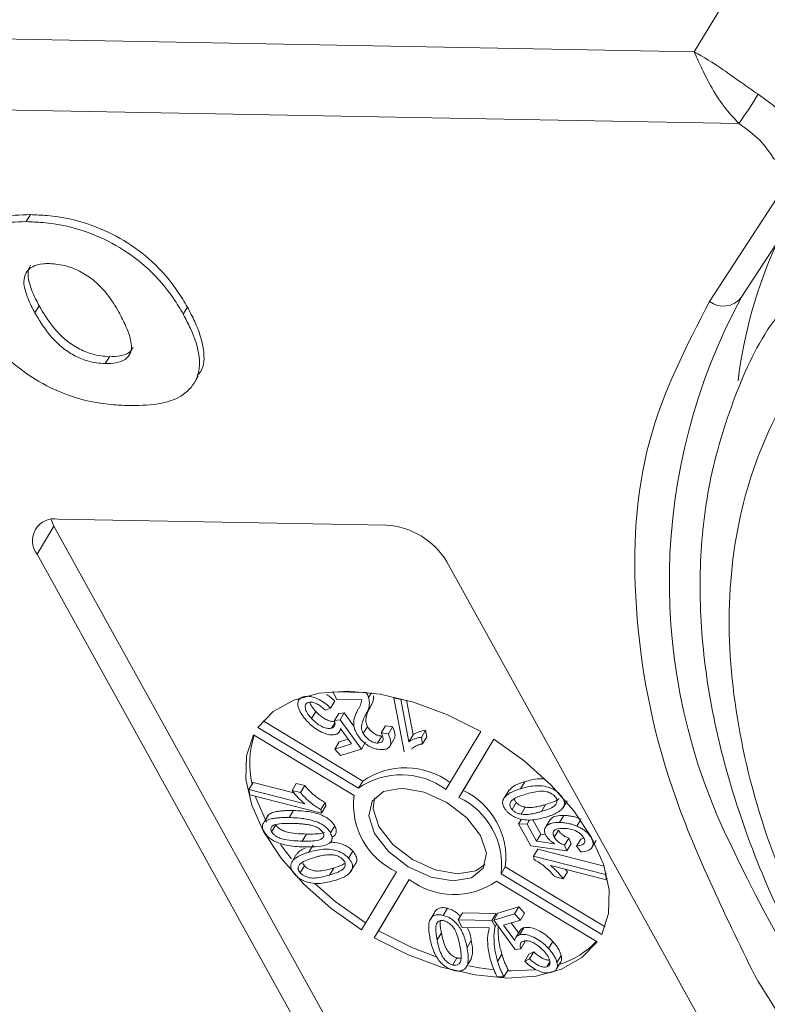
# Model space of a CAD drawing. Header units: millimetres. Extents: x 8853 to 11418, y 45 to 1005.
# Tile 77 of 256: x 9532 to 9545, y 778 to 795. Entities that reach past the tile are written whole.
import ezdxf

# ---------------------------------------------------------------- set-up
doc = ezdxf.new("R2010")
doc.units = ezdxf.units.MM

msp = doc.modelspace()

# ---------------------------------------------------------------- linework, layer by layer
at = {"color": 7, "linetype": 'Continuous', "lineweight": 15}
for p, q in [((9544.398, 796.295), (9543.451, 794.724)), ((9543.451, 794.724), (9515.37, 795.239)), ((9515.347, 794.018), (9544.217, 793.488)), ((9543.714, 790.423), (9544.873, 792.204)), ((9544.258, 790.489), (9545.417, 792.27)), ((9532.028, 791.918), (9531.955, 791.797)), ((9532.105, 790.225), (9532.178, 790.346)), ((9534.729, 790.324), (9534.656, 790.203)), ((9533.388, 789.472), (9533.315, 789.352)), ((9534.842, 789.015), (9534.915, 789.135)), ((9532.432, 786.554), (9532.141, 786.071)), ((9532.381, 786.667), (9532.432, 786.554)), ((9532.432, 786.554), (9540.285, 772.355)), ((9532.505, 786.675), (9538.147, 786.572)), ((9539.994, 771.872), (9532.141, 786.071)), ((9539.194, 785.941), (9547.047, 771.742)), ((9537.234, 783.705), (9537.23, 783.698)), ((9537.3, 783.571), (9537.23, 783.698)), ((9537.23, 783.698), (9537.809, 783.687)), ((9537.811, 783.691), (9537.809, 783.687)), ((9537.894, 783.681), (9537.846, 783.601)), ((9536.721, 783.613), (9536.723, 783.617)), ((9537.263, 783.542), (9537.19, 783.421)), ((9537.727, 783.563), (9537.3, 783.571)), ((9538.287, 783.611), (9538.279, 783.598)), ((9538.46, 782.666), (9538.279, 783.598)), ((9538.279, 783.598), (9538.399, 783.567)), ((9538.408, 783.581), (9538.399, 783.567)), ((9538.399, 783.567), (9538.54, 782.841)), ((9538.497, 783.558), (9538.613, 782.962)), ((9536.936, 783.364), (9536.863, 783.243)), ((9537.19, 783.421), (9537.107, 783.383)), ((9537.331, 783.328), (9537.258, 783.207)), ((9537.331, 783.328), (9537.427, 783.339)), ((9537.427, 783.339), (9537.354, 783.218)), ((9537.427, 783.339), (9537.594, 783.111)), ((9537.876, 783.445), (9537.804, 783.324)), ((9536.029, 783.199), (9537.746, 782.165)), ((9537.266, 783.169), (9537.21, 783.077)), ((9537.258, 783.207), (9537.354, 783.218)), ((9537.354, 783.218), (9537.723, 782.715)), ((9535.941, 783.088), (9537.673, 782.044)), ((9537.341, 783.011), (9537.369, 783.057)), ((9537.552, 782.803), (9537.362, 783.068)), ((9537.828, 783.102), (9537.755, 782.982)), ((9538.136, 783.114), (9538.064, 782.993)), ((9538.064, 782.993), (9538.186, 782.978)), ((9538.136, 783.114), (9538.259, 783.099)), ((9538.259, 783.099), (9538.186, 782.978)), ((9538.827, 783.038), (9538.754, 782.917)), ((9538.827, 783.038), (9538.848, 782.928)), ((9539.176, 782.017), (9539.778, 783.017)), ((9537.596, 781.916), (9535.864, 782.959)), ((9537.337, 782.837), (9537.265, 782.716)), ((9537.265, 782.716), (9537.552, 782.803)), ((9537.337, 782.837), (9537.493, 782.884)), ((9537.795, 782.836), (9537.723, 782.715)), ((9538.072, 782.94), (9537.999, 782.819)), ((9538.216, 782.77), (9538.288, 782.891)), ((9538.613, 782.962), (9538.54, 782.841)), ((9538.775, 782.807), (9538.754, 782.917)), ((9538.848, 782.928), (9538.775, 782.807)), ((9540, 782.884), (9539.398, 781.883)), ((9540, 782.884), (9539.471, 782.004)), ((9537.365, 782.606), (9537.265, 782.716)), ((9537.723, 782.715), (9537.365, 782.606)), ((9535.857, 782.141), (9535.784, 782.02)), ((9535.857, 782.141), (9536.561, 781.961)), ((9536.602, 782.123), (9536.529, 782.002)), ((9536.602, 782.123), (9536.748, 782.086)), ((9537.746, 782.165), (9537.673, 782.044)), ((9540.534, 782.153), (9540.462, 782.033)), ((9535.802, 781.929), (9535.784, 782.02)), ((9535.784, 782.02), (9536.746, 781.774)), ((9536.675, 781.965), (9536.529, 782.002)), ((9536.748, 782.086), (9536.675, 781.965)), ((9539.471, 782.004), (9539.398, 781.883)), ((9540.264, 782.011), (9540.191, 781.89)), ((9537.037, 781.614), (9535.802, 781.929)), ((9537.098, 781.793), (9537.025, 781.672)), ((9537.098, 781.793), (9537.109, 781.735)), ((9540.314, 781.675), (9540.387, 781.796)), ((9541.145, 781.931), (9541.144, 781.929)), ((9541.188, 781.7), (9541.261, 781.821)), ((9541.205, 781.73), (9541.252, 781.809)), ((9536.551, 781.657), (9536.478, 781.536)), ((9537.037, 781.614), (9537.025, 781.672)), ((9537.037, 781.614), (9537.109, 781.735)), ((9540.471, 781.594), (9540.543, 781.715)), ((9540.819, 781.639), (9540.892, 781.76)), ((9536.097, 781.542), (9536.044, 781.453)), ((9536.058, 781.468), (9536.131, 781.589)), ((9540.478, 781.51), (9540.427, 781.427)), ((9540.615, 781.496), (9540.572, 781.424)), ((9540.671, 781.498), (9540.808, 781.249)), ((9540.976, 781.506), (9540.903, 781.385)), ((9541.206, 781.573), (9541.133, 781.452)), ((9541.495, 781.492), (9541.431, 781.386)), ((9536.027, 781.425), (9536.024, 781.421)), ((9536.25, 781.412), (9536.177, 781.291)), ((9537.263, 781.393), (9537.19, 781.272)), ((9540.638, 781.047), (9540.427, 781.427)), ((9540.427, 781.427), (9540.572, 781.424)), ((9540.572, 781.424), (9540.736, 781.129)), ((9541.114, 781.318), (9541.041, 781.198)), ((9536.702, 781.131), (9536.775, 781.252)), ((9537.214, 781.177), (9537.233, 781.208)), ((9540.808, 781.249), (9540.736, 781.129)), ((9540.736, 781.129), (9541.049, 781.086)), ((9540.808, 781.249), (9540.892, 781.238)), ((9541.29, 781.182), (9541.217, 781.062)), ((9541.29, 781.182), (9541.331, 781.081)), ((9541.499, 781.166), (9541.426, 781.045)), ((9541.499, 781.166), (9541.552, 781.179)), ((9541.679, 781.183), (9541.683, 781.189)), ((9541.688, 781.018), (9541.761, 781.138)), ((9536.89, 781.061), (9536.818, 780.94)), ((9537.16, 781.087), (9537.16, 781.088)), ((9537.574, 780.957), (9537.501, 780.836)), ((9541.258, 780.961), (9540.638, 781.047)), ((9540.685, 780.87), (9540.758, 780.991)), ((9540.758, 780.991), (9541.897, 780.7)), ((9541.217, 781.062), (9541.258, 780.961)), ((9541.331, 781.081), (9541.258, 780.961)), ((9541.497, 780.944), (9541.426, 781.045)), ((9536.607, 780.905), (9536.534, 780.784)), ((9540.685, 780.87), (9541.92, 780.555)), ((9540.685, 780.87), (9540.697, 780.812)), ((9536.742, 780.704), (9536.669, 780.583)), ((9536.742, 780.704), (9536.716, 780.742)), ((9537.175, 780.546), (9537.247, 780.667)), ((9537.531, 780.594), (9537.604, 780.715)), ((9537.721, 779.601), (9538.324, 780.601)), ((9540.126, 780.568), (9540.198, 780.689)), ((9540.198, 780.689), (9541.916, 779.655)), ((9541.938, 780.464), (9540.976, 780.71)), ((9541.266, 780.603), (9541.193, 780.482)), ((9541.231, 780.645), (9541.266, 780.603)), ((9538.546, 780.467), (9537.944, 779.467)), ((9538.546, 780.467), (9538.016, 779.588)), ((9541.781, 779.397), (9540.048, 780.44)), ((9540.126, 780.568), (9541.858, 779.525)), ((9541.047, 780.52), (9541.193, 780.482)), ((9541.933, 780.577), (9541.92, 780.555)), ((9541.92, 780.555), (9541.938, 780.464)), ((9541.954, 780.491), (9541.938, 780.464)), ((9539.202, 779.973), (9539.129, 779.852)), ((9540.072, 779.89), (9540.43, 779.999)), ((9540.43, 779.999), (9540.357, 779.878)), ((9540.43, 779.999), (9540.53, 779.889)), ((9538.904, 779.772), (9538.9, 779.766)), ((9538.973, 779.887), (9538.91, 779.783)), ((9539.461, 779.893), (9539.388, 779.772)), ((9539.458, 779.645), (9539.388, 779.772)), ((9539.388, 779.772), (9539.967, 779.761)), ((9539.461, 779.893), (9540.04, 779.882)), ((9540.04, 779.882), (9539.967, 779.761)), ((9539.967, 779.761), (9540.024, 779.659)), ((9540.072, 779.89), (9539.999, 779.769)), ((9539.999, 779.769), (9540.357, 779.878)), ((9540.368, 779.266), (9539.999, 779.769)), ((9540.04, 779.882), (9540.053, 779.858)), ((9540.457, 779.768), (9540.17, 779.681)), ((9540.357, 779.878), (9540.457, 779.768)), ((9540.53, 779.889), (9540.457, 779.768)), ((9537.944, 779.467), (9538.016, 779.588)), ((9539.921, 779.637), (9539.458, 779.645)), ((9540.049, 779.701), (9540.024, 779.659)), ((9540.17, 779.681), (9540.36, 779.417)), ((9540.301, 779.721), (9540.426, 779.548)), ((9540.453, 779.593), (9540.381, 779.473)), ((9540.516, 779.638), (9540.443, 779.517)), ((9539.025, 779.428), (9539.098, 779.549)), ((9539.613, 779.417), (9539.54, 779.297)), ((9540.532, 779.412), (9540.536, 779.398)), ((9540.463, 779.277), (9540.368, 779.266)), ((9540.536, 779.398), (9540.463, 779.277)), ((9541.016, 779.401), (9540.943, 779.28)), ((9539.367, 779.119), (9539.294, 778.998)), ((9539.541, 778.99), (9539.614, 779.111)), ((9540.139, 779.181), (9540.066, 779.06)), ((9540.604, 779.184), (9540.532, 779.063)), ((9540.532, 779.063), (9540.615, 779.101)), ((9540.604, 779.184), (9540.688, 779.222)), ((9540.688, 779.222), (9540.615, 779.101)), ((9541.159, 779.163), (9541.086, 779.042)), ((9540.246, 778.913), (9540.174, 778.792)), ((9540.965, 779.049), (9540.915, 778.966)), ((9541.08, 778.929), (9541.153, 779.05)), ((9540.174, 778.792), (9540.058, 778.794))]:
    msp.add_line(p, q, dxfattribs=at)
at = {"color": 7, "linetype": 'Continuous', "lineweight": 15, "flags": 128}
for points in [[(9544.548, 793.991), (9544.814, 793.798), (9545.048, 793.582), (9545.241, 793.351), (9545.388, 793.115), (9545.481, 792.881), (9545.519, 792.658), (9545.499, 792.455), (9545.433, 792.296)], [(9539.778, 783.017), (9539.205, 783.306), (9538.62, 783.522), (9538.043, 783.659), (9537.495, 783.712), (9536.995, 783.678), (9536.559, 783.56), (9536.204, 783.361), (9535.941, 783.088)], [(9535.864, 782.959), (9535.745, 782.6), (9535.736, 782.192), (9535.835, 781.752), (9536.04, 781.294), (9536.343, 780.834), (9536.734, 780.388), (9537.199, 779.972), (9537.721, 779.601)], [(9541.858, 779.525), (9541.976, 779.885), (9541.986, 780.292), (9541.887, 780.732), (9541.682, 781.19), (9541.379, 781.65), (9540.988, 782.096), (9540.523, 782.512), (9540, 782.884)], [(9537.95, 781.259), (9538.188, 780.952), (9538.529, 780.69), (9538.92, 780.512), (9539.302, 780.445), (9539.617, 780.499), (9539.817, 780.666), (9539.872, 780.921), (9539.772, 781.225), (9539.534, 781.532), (9539.193, 781.794), (9538.802, 781.973), (9538.42, 782.04), (9538.105, 781.985), (9537.905, 781.818), (9537.85, 781.563), (9537.95, 781.259)], [(9535.897, 781.905), (9535.908, 781.873), (9536.089, 781.457)], [(9537.947, 781.875), (9537.923, 781.684), (9538.023, 781.38)], [(9538.023, 781.38), (9538.261, 781.073), (9538.601, 780.811), (9538.993, 780.633), (9539.375, 780.565), (9539.69, 780.62), (9539.848, 780.73)], [(9536.328, 781.074), (9536.416, 780.955), (9536.518, 780.826)], [(9536.918, 780.4), (9537.271, 780.093), (9537.794, 779.721)], [(9538.016, 779.588), (9538.589, 779.299), (9538.997, 779.141)], [(9537.944, 779.467), (9538.517, 779.179), (9539.102, 778.962), (9539.679, 778.825), (9540.227, 778.773), (9540.727, 778.806), (9541.163, 778.924), (9541.518, 779.124), (9541.781, 779.397)], [(9539.57, 778.981), (9539.751, 778.946), (9540.005, 778.912)], [(9540.236, 778.895), (9540.3, 778.894), (9540.704, 778.913)]]:
    msp.add_lwpolyline(points, dxfattribs=at)
at = {"color": 7, "linetype": 'Continuous', "lineweight": 15}
for centre, radius, start, end in [((9538.101, 797.873), 7.526, 324.3666, 328.9526), ((9552.19, 788.09), 8.044, 155.3996, 173.0904), ((9553.289, 785.601), 10.268, 151.5212, 206.5122), ((9543.951, 790.738), 0.395, 233.0484, 320.8984), ((9532.438, 786.304), 0.377, 79.7431, 218.1605), ((9538.063, 785.247), 1.328, 31.5519, 86.3409), ((9537.3, 782.466), 1.501, 161.1824, 193.5852), ((9538.478, 781.111), 1.283, 53.1088, 124.7894), ((9538.406, 780.991), 1.283, 53.1088, 124.7894), ((9538.924, 780.843), 1.284, 353.1116, 64.7812), ((9538.871, 781.762), 1.284, 173.1116, 244.7812), ((9538.851, 780.722), 1.284, 353.1116, 64.7812), ((9571.342, 794.112), 30.225, 205.6723, 241.6098), ((9539.316, 781.494), 1.283, 233.1088, 304.7894), ((9540.694, 780.409), 1.468, 287.7903, 316.9125)]:
    msp.add_arc(centre, radius, start, end, dxfattribs=at)
for points, knots in [([(9543.451, 794.724), (9543.61, 794.631), (9543.855, 794.487), (9544.243, 794.2), (9544.453, 794.056), (9544.548, 793.991)], [0, 0, 0, 0, 0.498405, 0.772925, 1, 1, 1, 1]), ([(9544.217, 793.488), (9544.13, 793.583), (9543.943, 793.784), (9543.726, 794.14), (9543.555, 794.474), (9543.486, 794.641), (9543.451, 794.724)], [0, 0, 0, 0, 0.234359, 0.498216, 0.748481, 1, 1, 1, 1]), ([(9545.93, 778.485), (9545.564, 779.21), (9544.819, 780.686), (9544.194, 782.873), (9543.972, 785.002), (9544.221, 786.989), (9544.927, 788.759), (9546.068, 790.243), (9547.552, 791.434), (9548.807, 791.964), (9549.424, 792.224)], [0, 0, 0, 0, 0.119843, 0.244, 0.371208, 0.5, 0.628792, 0.756, 0.880157, 1, 1, 1, 1]), ([(9531.006, 790.245), (9530.963, 790.328), (9530.834, 790.576), (9530.72, 790.966), (9530.778, 791.362), (9531.025, 791.633), (9531.433, 791.783), (9531.776, 791.792), (9531.955, 791.797)], [0, 0, 0, 0, 0.096905, 0.2925, 0.46579, 0.639193, 0.810645, 1, 1, 1, 1]), ([(9530.923, 791.51), (9530.982, 791.591), (9531.11, 791.769), (9531.509, 791.902), (9531.85, 791.913), (9532.028, 791.918)], [0, 0, 0, 0, 0.285779, 0.62517, 1, 1, 1, 1]), ([(9531.955, 791.797), (9532.051, 791.793), (9532.385, 791.78), (9532.938, 791.667), (9533.573, 791.367), (9534.098, 790.971), (9534.446, 790.562), (9534.603, 790.294), (9534.656, 790.203)], [0, 0, 0, 0, 0.0972635, 0.3419838, 0.5130447, 0.6843019, 0.8923804, 1, 1, 1, 1]), ([(9532.028, 791.918), (9532.123, 791.914), (9532.458, 791.901), (9533.011, 791.788), (9533.646, 791.488), (9534.171, 791.092), (9534.518, 790.682), (9534.675, 790.415), (9534.729, 790.324)], [0, 0, 0, 0, 0.0972635, 0.3419838, 0.5130447, 0.6843019, 0.8923804, 1, 1, 1, 1]), ([(9532.105, 790.225), (9532.062, 790.307), (9531.968, 790.49), (9531.896, 790.734), (9531.938, 790.922), (9532.055, 791.031), (9532.207, 791.074), (9532.315, 791.075), (9532.352, 791.076)], [0, 0, 0, 0, 0.203596, 0.451902, 0.607587, 0.763348, 0.919516, 1, 1, 1, 1]), ([(9532.178, 790.346), (9532.135, 790.429), (9532.038, 790.612), (9531.978, 790.848), (9531.987, 791.001), (9532.028, 791.038), (9532.029, 791.04)], [0, 0, 0, 0, 0.331265, 0.735275, 0.988586, 1, 1, 1, 1]), ([(9532.352, 791.076), (9532.451, 791.067), (9532.628, 791.052), (9532.904, 790.937), (9533.152, 790.77), (9533.377, 790.526), (9533.487, 790.342), (9533.548, 790.24)], [0, 0, 0, 0, 0.209846, 0.372333, 0.535081, 0.742489, 1, 1, 1, 1]), ([(9533.388, 789.472), (9533.288, 789.481), (9533.114, 789.496), (9532.844, 789.61), (9532.602, 789.774), (9532.367, 790.029), (9532.248, 790.228), (9532.178, 790.346)], [0, 0, 0, 0, 0.204761, 0.357913, 0.511037, 0.711107, 1, 1, 1, 1]), ([(9534.729, 790.324), (9534.773, 790.242), (9534.904, 789.993), (9535.023, 789.608), (9535.022, 789.281), (9534.919, 789.17), (9534.898, 789.147)], [0, 0, 0, 0, 0.19021, 0.573548, 0.913306, 1, 1, 1, 1]), ([(9544.49, 778.817), (9543.964, 779.895), (9542.9, 782.073), (9542.33, 785.194), (9542.499, 788.076), (9543.311, 789.646), (9543.714, 790.423)], [0, 0, 0, 0, 0.247448, 0.5, 0.752552, 1, 1, 1, 1]), ([(9544.96, 790.268), (9544.911, 790.206), (9544.563, 789.763), (9544.116, 788.777), (9543.683, 787.363), (9543.52, 785.861), (9543.58, 784.344), (9543.86, 782.775), (9544.351, 781.174), (9545.044, 779.558), (9545.926, 777.947), (9546.982, 776.359), (9548.193, 774.814), (9549.527, 773.34), (9550.96, 771.95), (9552.336, 770.767), (9553.621, 769.769), (9554.981, 768.793), (9555.993, 768.161), (9556.599, 767.782)], [0, 0, 0, 0, 0.010965, 0.0788939, 0.1507348, 0.2158269, 0.2811624, 0.3465711, 0.4118994, 0.4770324, 0.5418573, 0.6062534, 0.670017, 0.732701, 0.7931988, 0.8527755, 0.8955421, 0.9374371, 1, 1, 1, 1]), ([(9533.75, 788.629), (9533.655, 788.633), (9533.309, 788.646), (9532.742, 788.751), (9532.098, 789.069), (9531.599, 789.446), (9531.238, 789.856), (9531.075, 790.129), (9531.006, 790.245)], [0, 0, 0, 0, 0.095574, 0.349117, 0.516447, 0.683176, 0.865288, 1, 1, 1, 1]), ([(9533.315, 789.352), (9533.215, 789.36), (9533.041, 789.375), (9532.771, 789.489), (9532.529, 789.653), (9532.294, 789.908), (9532.175, 790.107), (9532.105, 790.225)], [0, 0, 0, 0, 0.204761, 0.357913, 0.511037, 0.711107, 1, 1, 1, 1]), ([(9533.548, 790.24), (9533.591, 790.157), (9533.687, 789.974), (9533.772, 789.731), (9533.762, 789.533), (9533.666, 789.418), (9533.509, 789.357), (9533.379, 789.353), (9533.315, 789.352)], [0, 0, 0, 0, 0.195594, 0.436127, 0.579848, 0.724086, 0.864207, 1, 1, 1, 1]), ([(9534.656, 790.203), (9534.7, 790.121), (9534.83, 789.873), (9534.96, 789.48), (9534.916, 789.079), (9534.681, 788.8), (9534.279, 788.642), (9533.933, 788.634), (9533.75, 788.629)], [0, 0, 0, 0, 0.096763, 0.291773, 0.464613, 0.63772, 0.807851, 1, 1, 1, 1]), ([(9533.793, 789.628), (9533.774, 789.598), (9533.728, 789.529), (9533.58, 789.479), (9533.451, 789.475), (9533.388, 789.472)], [0, 0, 0, 0, 0.268809, 0.640138, 1, 1, 1, 1]), ([(9537.119, 783.657), (9537.146, 783.639), (9537.199, 783.604), (9537.242, 783.563), (9537.263, 783.542)], [0, 0, 0, 0, 0.510778, 1, 1, 1, 1]), ([(9537.809, 783.687), (9537.811, 783.684), (9537.815, 783.676), (9537.821, 783.665), (9537.826, 783.654), (9537.833, 783.64), (9537.84, 783.622), (9537.844, 783.608), (9537.846, 783.601)], [0, 0, 0, 0, 0.1251332, 0.2502946, 0.3754491, 0.5007794, 0.7498085, 1, 1, 1, 1]), ([(9536.636, 783.442), (9536.632, 783.457), (9536.626, 783.487), (9536.629, 783.526), (9536.641, 783.557), (9536.659, 783.581), (9536.686, 783.601), (9536.709, 783.609), (9536.721, 783.613)], [0, 0, 0, 0, 0.191156, 0.386745, 0.532242, 0.682074, 0.838678, 1, 1, 1, 1]), ([(9536.721, 783.613), (9536.753, 783.62), (9536.81, 783.63), (9536.92, 783.605), (9537.026, 783.555), (9537.119, 783.489), (9537.169, 783.442), (9537.19, 783.421)], [0, 0, 0, 0, 0.231218, 0.408045, 0.624904, 0.840008, 1, 1, 1, 1]), ([(9536.807, 783.519), (9536.794, 783.512), (9536.766, 783.5), (9536.751, 783.458), (9536.758, 783.396), (9536.797, 783.32), (9536.842, 783.268), (9536.863, 783.243)], [0, 0, 0, 0, 0.150705, 0.302187, 0.50178, 0.762512, 1, 1, 1, 1]), ([(9537.107, 783.383), (9537.069, 783.417), (9537.014, 783.465), (9536.927, 783.508), (9536.864, 783.526), (9536.826, 783.523), (9536.809, 783.519), (9536.807, 783.519)], [0, 0, 0, 0, 0.4214198, 0.6080374, 0.7953315, 0.9757572, 1, 1, 1, 1]), ([(9536.834, 783.526), (9536.834, 783.525), (9536.837, 783.498), (9536.872, 783.44), (9536.915, 783.388), (9536.936, 783.364)], [0, 0, 0, 0, 0.0233771, 0.5344699, 1, 1, 1, 1]), ([(9537.657, 783.383), (9537.665, 783.398), (9537.677, 783.42), (9537.693, 783.449), (9537.707, 783.478), (9537.723, 783.514), (9537.726, 783.547), (9537.727, 783.563)], [0, 0, 0, 0, 0.259965, 0.389946, 0.519942, 0.758178, 1, 1, 1, 1]), ([(9537.846, 783.601), (9537.849, 783.586), (9537.857, 783.556), (9537.86, 783.515), (9537.859, 783.477), (9537.853, 783.431), (9537.835, 783.379), (9537.814, 783.342), (9537.804, 783.324)], [0, 0, 0, 0, 0.138221, 0.277395, 0.402216, 0.527815, 0.762777, 1, 1, 1, 1]), ([(9537.932, 783.63), (9537.932, 783.619), (9537.932, 783.596), (9537.926, 783.552), (9537.908, 783.5), (9537.887, 783.463), (9537.876, 783.445)], [0, 0, 0, 0, 0.153828, 0.331616, 0.664207, 1, 1, 1, 1]), ([(9536.779, 783.204), (9536.77, 783.214), (9536.752, 783.234), (9536.728, 783.264), (9536.706, 783.295), (9536.68, 783.335), (9536.653, 783.384), (9536.641, 783.423), (9536.636, 783.442)], [0, 0, 0, 0, 0.127976, 0.256265, 0.384294, 0.512916, 0.753586, 1, 1, 1, 1]), ([(9536.936, 783.364), (9536.969, 783.33), (9537.02, 783.278), (9537.112, 783.222), (9537.186, 783.194), (9537.238, 783.188), (9537.258, 783.193), (9537.262, 783.193)], [0, 0, 0, 0, 0.363519, 0.571829, 0.781377, 0.963429, 1, 1, 1, 1]), ([(9537.64, 782.983), (9537.63, 783.003), (9537.609, 783.045), (9537.59, 783.113), (9537.587, 783.184), (9537.601, 783.255), (9537.627, 783.321), (9537.647, 783.362), (9537.657, 783.383)], [0, 0, 0, 0, 0.131944, 0.266787, 0.446934, 0.632145, 0.81578, 1, 1, 1, 1]), ([(9537.804, 783.324), (9537.789, 783.294), (9537.759, 783.234), (9537.725, 783.144), (9537.72, 783.057), (9537.746, 783.002), (9537.755, 782.982)], [0, 0, 0, 0, 0.2983772, 0.5970962, 0.8531687, 1, 1, 1, 1]), ([(9537.876, 783.445), (9537.862, 783.415), (9537.832, 783.355), (9537.798, 783.265), (9537.793, 783.178), (9537.819, 783.123), (9537.828, 783.102)], [0, 0, 0, 0, 0.298377, 0.597096, 0.853169, 1, 1, 1, 1]), ([(9537.279, 782.968), (9537.252, 782.963), (9537.199, 782.953), (9537.09, 782.98), (9536.974, 783.036), (9536.864, 783.115), (9536.807, 783.175), (9536.779, 783.204)], [0, 0, 0, 0, 0.1776741, 0.352669, 0.5716803, 0.7946425, 1, 1, 1, 1]), ([(9536.863, 783.243), (9536.896, 783.21), (9536.948, 783.157), (9537.039, 783.101), (9537.114, 783.073), (9537.173, 783.067), (9537.2, 783.074), (9537.21, 783.077)], [0, 0, 0, 0, 0.338842, 0.53301, 0.728333, 0.898026, 1, 1, 1, 1]), ([(9537.21, 783.077), (9537.227, 783.085), (9537.259, 783.101), (9537.272, 783.148), (9537.266, 783.185), (9537.259, 783.205), (9537.258, 783.207)], [0, 0, 0, 0, 0.349762, 0.652672, 0.962091, 1, 1, 1, 1]), ([(9537.362, 783.068), (9537.36, 783.061), (9537.358, 783.046), (9537.349, 783.024), (9537.335, 783), (9537.315, 782.983), (9537.295, 782.973), (9537.284, 782.969), (9537.279, 782.968)], [0, 0, 0, 0, 0.157952, 0.316856, 0.544695, 0.779396, 0.889257, 1, 1, 1, 1]), ([(9538.06, 782.705), (9538.022, 782.708), (9537.958, 782.714), (9537.859, 782.759), (9537.776, 782.816), (9537.696, 782.892), (9537.66, 782.951), (9537.64, 782.983)], [0, 0, 0, 0, 0.231592, 0.399113, 0.5659, 0.765762, 1, 1, 1, 1]), ([(9537.755, 782.982), (9537.772, 782.956), (9537.8, 782.913), (9537.862, 782.864), (9537.917, 782.834), (9537.964, 782.821), (9537.99, 782.819), (9537.999, 782.819)], [0, 0, 0, 0, 0.326003, 0.538357, 0.716388, 0.895146, 1, 1, 1, 1]), ([(9537.828, 783.102), (9537.845, 783.077), (9537.873, 783.034), (9537.935, 782.985), (9537.99, 782.955), (9538.037, 782.942), (9538.063, 782.94), (9538.072, 782.94)], [0, 0, 0, 0, 0.326003, 0.538357, 0.716388, 0.895146, 1, 1, 1, 1]), ([(9537.999, 782.819), (9538.019, 782.82), (9538.054, 782.822), (9538.085, 782.846), (9538.098, 782.879), (9538.095, 782.929), (9538.075, 782.969), (9538.064, 782.993)], [0, 0, 0, 0, 0.209928, 0.370242, 0.529862, 0.716294, 1, 1, 1, 1]), ([(9538.186, 782.978), (9538.208, 782.924), (9538.239, 782.844), (9538.216, 782.759), (9538.169, 782.719), (9538.11, 782.705), (9538.072, 782.705), (9538.06, 782.705)], [0, 0, 0, 0, 0.392892, 0.572783, 0.753614, 0.921225, 1, 1, 1, 1]), ([(9538.259, 783.099), (9538.283, 783.044), (9538.315, 782.966), (9538.293, 782.908), (9538.286, 782.892)], [0, 0, 0, 0, 0.719396, 1, 1, 1, 1]), ([(9538.613, 782.962), (9538.628, 782.972), (9538.657, 782.992), (9538.727, 783.019), (9538.787, 783.031), (9538.827, 783.038)], [0, 0, 0, 0, 0.256073, 0.512151, 1, 1, 1, 1]), ([(9538.754, 782.917), (9538.743, 782.916), (9538.721, 782.913), (9538.691, 782.906), (9538.662, 782.898), (9538.626, 782.886), (9538.582, 782.87), (9538.554, 782.851), (9538.54, 782.841)], [0, 0, 0, 0, 0.127798, 0.256107, 0.383903, 0.511894, 0.754532, 1, 1, 1, 1]), ([(9538.585, 782.713), (9538.596, 782.723), (9538.623, 782.749), (9538.679, 782.779), (9538.735, 782.798), (9538.768, 782.805), (9538.775, 782.807)], [0, 0, 0, 0, 0.229194, 0.565379, 0.908178, 1, 1, 1, 1]), ([(9540.268, 782.007), (9540.294, 782.033), (9540.36, 782.101), (9540.468, 782.134), (9540.534, 782.153)], [0, 0, 0, 0, 0.384265, 1, 1, 1, 1]), ([(9540.534, 782.153), (9540.612, 782.177), (9540.711, 782.207), (9540.835, 782.202), (9540.863, 782.201)], [0, 0, 0, 0, 0.77489, 1, 1, 1, 1]), ([(9536.529, 782.002), (9536.545, 781.982), (9536.576, 781.941), (9536.645, 781.863), (9536.706, 781.809), (9536.746, 781.774)], [0, 0, 0, 0, 0.256175, 0.51219, 1, 1, 1, 1]), ([(9537.025, 781.672), (9536.963, 781.711), (9536.838, 781.79), (9536.731, 781.898), (9536.681, 781.958), (9536.675, 781.965)], [0, 0, 0, 0, 0.458957, 0.935465, 1, 1, 1, 1]), ([(9536.748, 782.086), (9536.78, 782.049), (9536.838, 781.983), (9536.955, 781.881), (9537.045, 781.826), (9537.098, 781.793)], [0, 0, 0, 0, 0.33377, 0.609955, 1, 1, 1, 1]), ([(9540.221, 781.648), (9540.2, 781.675), (9540.159, 781.727), (9540.145, 781.807), (9540.179, 781.89), (9540.283, 781.973), (9540.397, 782.011), (9540.462, 782.033)], [0, 0, 0, 0, 0.129663, 0.25238, 0.389931, 0.65822, 1, 1, 1, 1]), ([(9540.462, 782.033), (9540.54, 782.054), (9540.654, 782.085), (9540.835, 782.085), (9540.958, 782.058), (9541.059, 782.006), (9541.112, 781.963), (9541.137, 781.936), (9541.144, 781.929)], [0, 0, 0, 0, 0.398455, 0.580367, 0.764167, 0.863829, 0.96352, 1, 1, 1, 1]), ([(9540.547, 781.938), (9540.586, 781.949), (9540.663, 781.971), (9540.774, 781.991), (9540.875, 781.99), (9540.951, 781.969), (9541.006, 781.942), (9541.037, 781.918), (9541.051, 781.903), (9541.053, 781.901)], [0, 0, 0, 0, 0.263277, 0.527047, 0.704761, 0.823099, 0.903112, 0.983865, 1, 1, 1, 1]), ([(9540.314, 781.675), (9540.304, 781.688), (9540.284, 781.713), (9540.274, 781.757), (9540.284, 781.804), (9540.334, 781.856), (9540.427, 781.899), (9540.507, 781.925), (9540.547, 781.938)], [0, 0, 0, 0, 0.081148, 0.162775, 0.281887, 0.440431, 0.71766, 1, 1, 1, 1]), ([(9540.387, 781.796), (9540.376, 781.809), (9540.359, 781.83), (9540.355, 781.85), (9540.354, 781.858)], [0, 0, 0, 0, 0.606315, 1, 1, 1, 1]), ([(9540.543, 781.715), (9540.521, 781.719), (9540.484, 781.728), (9540.431, 781.756), (9540.402, 781.78), (9540.389, 781.794), (9540.387, 781.796)], [0, 0, 0, 0, 0.3934279, 0.6679699, 0.9431107, 1, 1, 1, 1]), ([(9541.053, 781.901), (9541.062, 781.889), (9541.082, 781.864), (9541.092, 781.822), (9541.083, 781.776), (9541.035, 781.723), (9540.941, 781.679), (9540.86, 781.652), (9540.819, 781.639)], [0, 0, 0, 0, 0.078202, 0.156814, 0.274428, 0.428483, 0.711398, 1, 1, 1, 1]), ([(9541.12, 781.862), (9541.119, 781.861), (9541.095, 781.831), (9541.011, 781.802), (9540.932, 781.774), (9540.892, 781.76)], [0, 0, 0, 0, 0.025454, 0.507879, 1, 1, 1, 1]), ([(9541.144, 781.929), (9541.155, 781.916), (9541.178, 781.889), (9541.201, 781.848), (9541.214, 781.809), (9541.216, 781.778), (9541.212, 781.751), (9541.207, 781.737), (9541.205, 781.73)], [0, 0, 0, 0, 0.190309, 0.38662, 0.562308, 0.745207, 0.871859, 1, 1, 1, 1]), ([(9536.131, 781.589), (9536.153, 781.601), (9536.197, 781.625), (9536.274, 781.641), (9536.347, 781.651), (9536.413, 781.656), (9536.481, 781.658), (9536.527, 781.657), (9536.551, 781.657)], [0, 0, 0, 0, 0.203404, 0.412578, 0.558423, 0.704766, 0.852269, 1, 1, 1, 1]), ([(9536.551, 781.657), (9536.647, 781.653), (9536.786, 781.648), (9536.975, 781.604), (9537.091, 781.557), (9537.178, 781.499), (9537.232, 781.443), (9537.254, 781.407), (9537.263, 781.393)], [0, 0, 0, 0, 0.396817, 0.575976, 0.724424, 0.827652, 0.931402, 1, 1, 1, 1]), ([(9540.904, 781.545), (9540.826, 781.523), (9540.711, 781.491), (9540.529, 781.493), (9540.404, 781.52), (9540.303, 781.573), (9540.251, 781.616), (9540.227, 781.642), (9540.221, 781.648)], [0, 0, 0, 0, 0.397933, 0.582332, 0.768605, 0.868643, 0.968479, 1, 1, 1, 1]), ([(9540.471, 781.594), (9540.449, 781.599), (9540.411, 781.607), (9540.359, 781.635), (9540.33, 781.659), (9540.316, 781.673), (9540.314, 781.675)], [0, 0, 0, 0, 0.393428, 0.66797, 0.943111, 1, 1, 1, 1]), ([(9540.819, 781.639), (9540.8, 781.633), (9540.761, 781.622), (9540.705, 781.608), (9540.649, 781.597), (9540.594, 781.59), (9540.536, 781.586), (9540.493, 781.591), (9540.471, 781.594)], [0, 0, 0, 0, 0.183286, 0.366712, 0.522381, 0.678491, 0.837651, 1, 1, 1, 1]), ([(9540.892, 781.76), (9540.872, 781.754), (9540.834, 781.743), (9540.778, 781.729), (9540.722, 781.718), (9540.667, 781.711), (9540.609, 781.707), (9540.565, 781.712), (9540.543, 781.715)], [0, 0, 0, 0, 0.183286, 0.366712, 0.522381, 0.678491, 0.837651, 1, 1, 1, 1]), ([(9541.205, 781.73), (9541.194, 781.712), (9541.172, 781.675), (9541.122, 781.638), (9541.069, 781.608), (9541.018, 781.584), (9540.962, 781.563), (9540.924, 781.551), (9540.904, 781.545)], [0, 0, 0, 0, 0.18979, 0.385218, 0.537634, 0.690722, 0.845228, 1, 1, 1, 1]), ([(9536.047, 781.293), (9536.04, 781.307), (9536.025, 781.336), (9536.017, 781.374), (9536.019, 781.407), (9536.028, 781.431), (9536.041, 781.452), (9536.052, 781.462), (9536.058, 781.468)], [0, 0, 0, 0, 0.203225, 0.41287, 0.56979, 0.731801, 0.864927, 1, 1, 1, 1]), ([(9536.058, 781.468), (9536.08, 781.48), (9536.125, 781.504), (9536.201, 781.521), (9536.274, 781.53), (9536.34, 781.535), (9536.408, 781.537), (9536.455, 781.536), (9536.478, 781.536)], [0, 0, 0, 0, 0.203404, 0.412578, 0.558423, 0.704766, 0.852269, 1, 1, 1, 1]), ([(9536.098, 781.542), (9536.099, 781.546), (9536.103, 781.557), (9536.114, 781.573), (9536.125, 781.583), (9536.131, 781.589)], [0, 0, 0, 0, 0.206207, 0.600221, 1, 1, 1, 1]), ([(9536.478, 781.536), (9536.574, 781.532), (9536.713, 781.527), (9536.903, 781.483), (9537.018, 781.436), (9537.106, 781.378), (9537.159, 781.322), (9537.181, 781.287), (9537.19, 781.272)], [0, 0, 0, 0, 0.396817, 0.575976, 0.724424, 0.827652, 0.931402, 1, 1, 1, 1]), ([(9540.896, 781.227), (9540.886, 781.248), (9540.866, 781.293), (9540.876, 781.356), (9540.92, 781.408), (9541.005, 781.447), (9541.086, 781.45), (9541.133, 781.452)], [0, 0, 0, 0, 0.142548, 0.302942, 0.503054, 0.708879, 1, 1, 1, 1]), ([(9540.979, 781.503), (9540.985, 781.511), (9541.004, 781.538), (9541.08, 781.567), (9541.16, 781.571), (9541.206, 781.573)], [0, 0, 0, 0, 0.135799, 0.493733, 1, 1, 1, 1]), ([(9541.133, 781.452), (9541.145, 781.451), (9541.169, 781.45), (9541.206, 781.447), (9541.243, 781.442), (9541.293, 781.433), (9541.356, 781.416), (9541.406, 781.396), (9541.431, 781.386)], [0, 0, 0, 0, 0.127378, 0.254999, 0.382438, 0.510406, 0.752427, 1, 1, 1, 1]), ([(9541.206, 781.573), (9541.218, 781.572), (9541.242, 781.571), (9541.278, 781.568), (9541.316, 781.563), (9541.365, 781.554), (9541.429, 781.537), (9541.479, 781.517), (9541.504, 781.507)], [0, 0, 0, 0, 0.127378, 0.254999, 0.382438, 0.510406, 0.752427, 1, 1, 1, 1]), ([(9536.758, 781.029), (9536.662, 781.033), (9536.523, 781.039), (9536.328, 781.084), (9536.204, 781.135), (9536.114, 781.202), (9536.07, 781.253), (9536.052, 781.284), (9536.047, 781.293)], [0, 0, 0, 0, 0.397293, 0.573404, 0.751661, 0.853128, 0.954558, 1, 1, 1, 1]), ([(9536.177, 781.291), (9536.172, 781.304), (9536.16, 781.329), (9536.168, 781.366), (9536.196, 781.399), (9536.269, 781.426), (9536.386, 781.435), (9536.484, 781.435), (9536.534, 781.435)], [0, 0, 0, 0, 0.0834403, 0.1674573, 0.2901796, 0.424177, 0.7091941, 1, 1, 1, 1]), ([(9536.702, 781.131), (9536.655, 781.132), (9536.555, 781.136), (9536.428, 781.148), (9536.319, 781.179), (9536.254, 781.213), (9536.203, 781.252), (9536.186, 781.278), (9536.177, 781.291)], [0, 0, 0, 0, 0.2717375, 0.5716425, 0.702765, 0.8346115, 0.9137322, 1, 1, 1, 1]), ([(9536.775, 781.252), (9536.728, 781.253), (9536.628, 781.256), (9536.5, 781.269), (9536.392, 781.3), (9536.326, 781.334), (9536.276, 781.373), (9536.259, 781.398), (9536.25, 781.412)], [0, 0, 0, 0, 0.271738, 0.571643, 0.702765, 0.834611, 0.913732, 1, 1, 1, 1]), ([(9536.534, 781.435), (9536.558, 781.434), (9536.605, 781.433), (9536.672, 781.429), (9536.736, 781.423), (9536.796, 781.415), (9536.858, 781.404), (9536.902, 781.39), (9536.923, 781.383)], [0, 0, 0, 0, 0.190496, 0.381118, 0.533543, 0.686347, 0.8418, 1, 1, 1, 1]), ([(9537.059, 781.276), (9537.065, 781.263), (9537.077, 781.236), (9537.07, 781.2), (9537.041, 781.167), (9536.967, 781.139), (9536.849, 781.13), (9536.752, 781.131), (9536.702, 781.131)], [0, 0, 0, 0, 0.085224, 0.171206, 0.283222, 0.43306, 0.713823, 1, 1, 1, 1]), ([(9537.085, 781.281), (9537.076, 781.277), (9537.031, 781.256), (9536.921, 781.252), (9536.824, 781.252), (9536.775, 781.252)], [0, 0, 0, 0, 0.115715, 0.553635, 1, 1, 1, 1]), ([(9536.923, 781.383), (9536.949, 781.37), (9536.99, 781.351), (9537.034, 781.312), (9537.051, 781.289), (9537.058, 781.277), (9537.059, 781.276)], [0, 0, 0, 0, 0.472419, 0.721549, 0.970751, 1, 1, 1, 1]), ([(9537.263, 781.393), (9537.275, 781.365), (9537.299, 781.311), (9537.281, 781.248), (9537.255, 781.215), (9537.233, 781.209), (9537.232, 781.208)], [0, 0, 0, 0, 0.3554012, 0.6962623, 0.9869059, 1, 1, 1, 1]), ([(9541.198, 781.35), (9541.155, 781.349), (9541.094, 781.347), (9541.037, 781.316), (9541.017, 781.283), (9541.02, 781.241), (9541.034, 781.212), (9541.041, 781.198)], [0, 0, 0, 0, 0.3839625, 0.5476128, 0.7130219, 0.8550956, 1, 1, 1, 1]), ([(9541.114, 781.318), (9541.12, 781.309), (9541.131, 781.289), (9541.154, 781.263), (9541.179, 781.241), (9541.209, 781.221), (9541.246, 781.2), (9541.275, 781.188), (9541.29, 781.182)], [0, 0, 0, 0, 0.169274, 0.343337, 0.470122, 0.601323, 0.797642, 1, 1, 1, 1]), ([(9541.549, 781.186), (9541.536, 781.206), (9541.513, 781.241), (9541.455, 781.285), (9541.38, 781.321), (9541.289, 781.345), (9541.227, 781.349), (9541.198, 781.35)], [0, 0, 0, 0, 0.188744, 0.324822, 0.492508, 0.758011, 1, 1, 1, 1]), ([(9541.431, 781.386), (9541.451, 781.377), (9541.492, 781.359), (9541.544, 781.327), (9541.589, 781.293), (9541.625, 781.259), (9541.656, 781.222), (9541.672, 781.196), (9541.679, 781.183)], [0, 0, 0, 0, 0.1932488, 0.3908984, 0.5355885, 0.684711, 0.8399549, 1, 1, 1, 1]), ([(9537.19, 781.272), (9537.202, 781.245), (9537.225, 781.19), (9537.211, 781.125), (9537.137, 781.063), (9536.982, 781.03), (9536.833, 781.03), (9536.758, 781.029)], [0, 0, 0, 0, 0.132467, 0.259515, 0.367846, 0.679603, 1, 1, 1, 1]), ([(9537.173, 781.109), (9537.203, 781.11), (9537.276, 781.111), (9537.388, 781.085), (9537.489, 781.034), (9537.542, 780.991), (9537.567, 780.964), (9537.574, 780.957)], [0, 0, 0, 0, 0.236947, 0.571547, 0.753904, 0.936306, 1, 1, 1, 1]), ([(9541.049, 781.086), (9541.039, 781.092), (9541.019, 781.104), (9540.988, 781.127), (9540.955, 781.154), (9540.928, 781.182), (9540.908, 781.207), (9540.9, 781.221), (9540.896, 781.227)], [0, 0, 0, 0, 0.155622, 0.312048, 0.522865, 0.739991, 0.868899, 1, 1, 1, 1]), ([(9541.041, 781.198), (9541.047, 781.188), (9541.059, 781.168), (9541.081, 781.142), (9541.107, 781.12), (9541.136, 781.1), (9541.173, 781.079), (9541.202, 781.067), (9541.217, 781.062)], [0, 0, 0, 0, 0.169274, 0.343337, 0.470122, 0.601323, 0.797642, 1, 1, 1, 1]), ([(9541.426, 781.045), (9541.462, 781.05), (9541.514, 781.058), (9541.558, 781.09), (9541.569, 781.123), (9541.564, 781.156), (9541.553, 781.178), (9541.549, 781.186)], [0, 0, 0, 0, 0.406374, 0.592589, 0.744614, 0.896945, 1, 1, 1, 1]), ([(9541.679, 781.183), (9541.693, 781.152), (9541.72, 781.093), (9541.698, 781.02), (9541.636, 780.966), (9541.559, 780.947), (9541.506, 780.944), (9541.497, 780.944)], [0, 0, 0, 0, 0.222912, 0.429114, 0.647214, 0.937531, 1, 1, 1, 1]), ([(9536.517, 780.754), (9536.528, 780.772), (9536.55, 780.809), (9536.601, 780.847), (9536.654, 780.877), (9536.705, 780.901), (9536.76, 780.921), (9536.798, 780.934), (9536.818, 780.94)], [0, 0, 0, 0, 0.192003, 0.389705, 0.541013, 0.692984, 0.846361, 1, 1, 1, 1]), ([(9536.61, 780.903), (9536.615, 780.912), (9536.632, 780.938), (9536.674, 780.968), (9536.718, 780.993), (9536.744, 781.005), (9536.753, 781.009)], [0, 0, 0, 0, 0.171268, 0.556783, 0.85183, 1, 1, 1, 1]), ([(9536.818, 780.94), (9536.896, 780.961), (9537.01, 780.992), (9537.191, 780.992), (9537.315, 780.965), (9537.416, 780.913), (9537.469, 780.87), (9537.494, 780.843), (9537.501, 780.836)], [0, 0, 0, 0, 0.397993, 0.580197, 0.764282, 0.864607, 0.964958, 1, 1, 1, 1]), ([(9537.574, 780.957), (9537.594, 780.931), (9537.635, 780.879), (9537.648, 780.802), (9537.634, 780.747), (9537.608, 780.726), (9537.599, 780.719)], [0, 0, 0, 0, 0.283206, 0.558313, 0.857142, 1, 1, 1, 1]), ([(9536.669, 780.583), (9536.659, 780.596), (9536.639, 780.622), (9536.63, 780.666), (9536.64, 780.71), (9536.688, 780.762), (9536.781, 780.805), (9536.862, 780.832), (9536.903, 780.845)], [0, 0, 0, 0, 0.082176, 0.164779, 0.286551, 0.426628, 0.71036, 1, 1, 1, 1]), ([(9536.903, 780.845), (9536.922, 780.851), (9536.961, 780.862), (9537.017, 780.876), (9537.073, 780.887), (9537.128, 780.894), (9537.186, 780.898), (9537.229, 780.893), (9537.251, 780.891)], [0, 0, 0, 0, 0.183286, 0.366712, 0.522381, 0.678491, 0.837651, 1, 1, 1, 1]), ([(9537.408, 780.809), (9537.418, 780.796), (9537.438, 780.771), (9537.448, 780.727), (9537.437, 780.679), (9537.387, 780.627), (9537.293, 780.585), (9537.214, 780.559), (9537.175, 780.546)], [0, 0, 0, 0, 0.081496, 0.163467, 0.284617, 0.447025, 0.72114, 1, 1, 1, 1]), ([(9537.251, 780.891), (9537.264, 780.888), (9537.291, 780.882), (9537.325, 780.869), (9537.353, 780.854), (9537.373, 780.841), (9537.392, 780.826), (9537.402, 780.815), (9537.408, 780.809)], [0, 0, 0, 0, 0.234136, 0.47621, 0.606476, 0.74032, 0.868467, 1, 1, 1, 1]), ([(9537.501, 780.836), (9537.521, 780.81), (9537.562, 780.759), (9537.577, 780.681), (9537.546, 780.597), (9537.444, 780.512), (9537.327, 780.474), (9537.26, 780.452)], [0, 0, 0, 0, 0.126146, 0.248685, 0.381789, 0.644448, 1, 1, 1, 1]), ([(9540.697, 780.812), (9540.728, 780.794), (9540.791, 780.758), (9540.877, 780.691), (9540.959, 780.618), (9541.013, 780.56), (9541.041, 780.526), (9541.047, 780.52)], [0, 0, 0, 0, 0.225798, 0.458384, 0.695809, 0.938062, 1, 1, 1, 1]), ([(9536.578, 780.555), (9536.567, 780.569), (9536.544, 780.596), (9536.521, 780.636), (9536.508, 780.675), (9536.506, 780.707), (9536.51, 780.733), (9536.515, 780.747), (9536.517, 780.754)], [0, 0, 0, 0, 0.190309, 0.38662, 0.562308, 0.745207, 0.871859, 1, 1, 1, 1]), ([(9537.247, 780.667), (9537.209, 780.656), (9537.132, 780.634), (9537.021, 780.614), (9536.92, 780.615), (9536.845, 780.636), (9536.789, 780.663), (9536.758, 780.687), (9536.744, 780.702), (9536.742, 780.704)], [0, 0, 0, 0, 0.2632099, 0.5269064, 0.7028949, 0.8221496, 0.9023964, 0.9833774, 1, 1, 1, 1]), ([(9537.441, 780.747), (9537.416, 780.733), (9537.358, 780.701), (9537.288, 780.679), (9537.247, 780.667)], [0, 0, 0, 0, 0.4218719, 1, 1, 1, 1]), ([(9541.193, 780.482), (9541.185, 780.492), (9541.171, 780.513), (9541.145, 780.543), (9541.119, 780.573), (9541.084, 780.611), (9541.038, 780.658), (9540.996, 780.693), (9540.976, 780.71)], [0, 0, 0, 0, 0.127794, 0.25608, 0.383876, 0.511854, 0.754509, 1, 1, 1, 1]), ([(9537.26, 780.452), (9537.182, 780.43), (9537.068, 780.399), (9536.887, 780.4), (9536.763, 780.427), (9536.663, 780.478), (9536.61, 780.521), (9536.585, 780.548), (9536.578, 780.555)], [0, 0, 0, 0, 0.398487, 0.580423, 0.764447, 0.863754, 0.963105, 1, 1, 1, 1]), ([(9537.175, 780.546), (9537.136, 780.535), (9537.059, 780.513), (9536.948, 780.493), (9536.847, 780.494), (9536.772, 780.515), (9536.716, 780.542), (9536.685, 780.566), (9536.671, 780.581), (9536.669, 780.583)], [0, 0, 0, 0, 0.2632099, 0.5269064, 0.7028949, 0.8221496, 0.9023964, 0.9833774, 1, 1, 1, 1]), ([(9538.975, 779.886), (9538.976, 779.89), (9538.984, 779.925), (9539.023, 779.964), (9539.096, 779.987), (9539.155, 779.984), (9539.191, 779.975), (9539.202, 779.973)], [0, 0, 0, 0, 0.054538, 0.46504, 0.686979, 0.909114, 1, 1, 1, 1]), ([(9539.202, 779.973), (9539.236, 779.961), (9539.303, 779.939), (9539.382, 779.884), (9539.414, 779.847), (9539.425, 779.833)], [0, 0, 0, 0, 0.410747, 0.793508, 1, 1, 1, 1]), ([(9538.902, 779.459), (9538.889, 779.538), (9538.87, 779.651), (9538.899, 779.781), (9538.949, 779.844), (9539.023, 779.866), (9539.082, 779.863), (9539.118, 779.854), (9539.129, 779.852)], [0, 0, 0, 0, 0.397793, 0.578801, 0.761678, 0.860551, 0.959511, 1, 1, 1, 1]), ([(9539.026, 779.725), (9539.031, 779.732), (9539.042, 779.745), (9539.063, 779.757), (9539.084, 779.763), (9539.103, 779.764), (9539.123, 779.763), (9539.138, 779.76), (9539.146, 779.758)], [0, 0, 0, 0, 0.233486, 0.474398, 0.601204, 0.732029, 0.864197, 1, 1, 1, 1]), ([(9539.098, 779.549), (9539.094, 779.568), (9539.087, 779.607), (9539.08, 779.662), (9539.076, 779.713), (9539.075, 779.745), (9539.077, 779.76), (9539.077, 779.761)], [0, 0, 0, 0, 0.2683141, 0.536844, 0.7647783, 0.9933281, 1, 1, 1, 1]), ([(9539.129, 779.852), (9539.163, 779.841), (9539.231, 779.819), (9539.324, 779.751), (9539.417, 779.645), (9539.498, 779.487), (9539.525, 779.365), (9539.54, 779.297)], [0, 0, 0, 0, 0.130102, 0.251339, 0.3866, 0.653267, 1, 1, 1, 1]), ([(9539.146, 779.758), (9539.162, 779.753), (9539.195, 779.742), (9539.248, 779.705), (9539.299, 779.654), (9539.353, 779.567), (9539.389, 779.457), (9539.407, 779.371), (9539.417, 779.328)], [0, 0, 0, 0, 0.0815005, 0.1634104, 0.2855499, 0.4244132, 0.7091809, 1, 1, 1, 1]), ([(9539.025, 779.428), (9539.022, 779.447), (9539.014, 779.486), (9539.007, 779.541), (9539.003, 779.592), (9539.003, 779.639), (9539.007, 779.685), (9539.02, 779.712), (9539.026, 779.725)], [0, 0, 0, 0, 0.183296, 0.366739, 0.522449, 0.67858, 0.837782, 1, 1, 1, 1]), ([(9539.545, 779.644), (9539.548, 779.638), (9539.592, 779.56), (9539.603, 779.486), (9539.613, 779.417)], [0, 0, 0, 0, 0.075777, 1, 1, 1, 1]), ([(9540.058, 778.794), (9540.038, 778.835), (9539.998, 778.918), (9539.957, 779.04), (9539.923, 779.16), (9539.898, 779.302), (9539.887, 779.466), (9539.91, 779.579), (9539.921, 779.637)], [0, 0, 0, 0, 0.136074, 0.273442, 0.409391, 0.546051, 0.771031, 1, 1, 1, 1]), ([(9540.024, 779.659), (9540.017, 779.625), (9540.003, 779.556), (9540.003, 779.452), (9540.007, 779.353), (9540.02, 779.258), (9540.038, 779.16), (9540.057, 779.093), (9540.066, 779.06)], [0, 0, 0, 0, 0.187474, 0.376649, 0.531429, 0.686592, 0.843059, 1, 1, 1, 1]), ([(9540.079, 779.661), (9540.078, 779.629), (9540.075, 779.568), (9540.08, 779.474), (9540.092, 779.378), (9540.111, 779.281), (9540.13, 779.214), (9540.139, 779.181)], [0, 0, 0, 0, 0.206741, 0.403709, 0.601166, 0.800281, 1, 1, 1, 1]), ([(9540.454, 779.593), (9540.456, 779.597), (9540.464, 779.609), (9540.48, 779.622), (9540.5, 779.632), (9540.51, 779.636), (9540.516, 779.638)], [0, 0, 0, 0, 0.178767, 0.614702, 0.806658, 1, 1, 1, 1]), ([(9540.516, 779.638), (9540.542, 779.642), (9540.596, 779.652), (9540.706, 779.624), (9540.823, 779.568), (9540.932, 779.488), (9540.989, 779.429), (9541.016, 779.401)], [0, 0, 0, 0, 0.177529, 0.354598, 0.576747, 0.802574, 1, 1, 1, 1]), ([(9539.071, 779.058), (9539.052, 779.083), (9539.012, 779.136), (9538.977, 779.209), (9538.95, 779.277), (9538.93, 779.338), (9538.914, 779.399), (9538.906, 779.439), (9538.902, 779.459)], [0, 0, 0, 0, 0.189976, 0.385585, 0.537948, 0.690959, 0.845359, 1, 1, 1, 1]), ([(9539.294, 778.998), (9539.278, 779.004), (9539.245, 779.015), (9539.191, 779.052), (9539.137, 779.109), (9539.086, 779.198), (9539.051, 779.306), (9539.034, 779.387), (9539.025, 779.428)], [0, 0, 0, 0, 0.082024, 0.164464, 0.290629, 0.457261, 0.726613, 1, 1, 1, 1]), ([(9539.367, 779.119), (9539.351, 779.125), (9539.318, 779.136), (9539.264, 779.173), (9539.209, 779.229), (9539.159, 779.319), (9539.124, 779.427), (9539.107, 779.508), (9539.098, 779.549)], [0, 0, 0, 0, 0.082024, 0.164464, 0.290629, 0.457261, 0.726613, 1, 1, 1, 1]), ([(9539.613, 779.417), (9539.627, 779.338), (9539.648, 779.228), (9539.62, 779.137), (9539.612, 779.112)], [0, 0, 0, 0, 0.7177549, 1, 1, 1, 1]), ([(9540.36, 779.417), (9540.362, 779.424), (9540.364, 779.438), (9540.372, 779.461), (9540.387, 779.484), (9540.407, 779.501), (9540.427, 779.511), (9540.438, 779.515), (9540.443, 779.517)], [0, 0, 0, 0, 0.155778, 0.312452, 0.546133, 0.787059, 0.893146, 1, 1, 1, 1]), ([(9540.443, 779.517), (9540.47, 779.521), (9540.523, 779.531), (9540.634, 779.503), (9540.751, 779.447), (9540.859, 779.367), (9540.916, 779.308), (9540.943, 779.28)], [0, 0, 0, 0, 0.177529, 0.354598, 0.576747, 0.802574, 1, 1, 1, 1]), ([(9540.859, 779.241), (9540.819, 779.281), (9540.761, 779.339), (9540.66, 779.394), (9540.588, 779.416), (9540.54, 779.415), (9540.518, 779.409), (9540.512, 779.408)], [0, 0, 0, 0, 0.404133, 0.590474, 0.778216, 0.938326, 1, 1, 1, 1]), ([(9539.417, 779.328), (9539.423, 779.289), (9539.437, 779.211), (9539.443, 779.111), (9539.426, 779.039), (9539.39, 779.006), (9539.351, 778.992), (9539.317, 778.993), (9539.298, 778.998), (9539.294, 778.998)], [0, 0, 0, 0, 0.26335, 0.527085, 0.70469, 0.820189, 0.900798, 0.982045, 1, 1, 1, 1]), ([(9539.54, 779.297), (9539.553, 779.218), (9539.571, 779.105), (9539.543, 778.976), (9539.493, 778.913), (9539.418, 778.89), (9539.358, 778.894), (9539.322, 778.903), (9539.313, 778.905)], [0, 0, 0, 0, 0.39843, 0.578555, 0.76032, 0.861216, 0.962169, 1, 1, 1, 1]), ([(9540.512, 779.408), (9540.503, 779.404), (9540.485, 779.397), (9540.467, 779.38), (9540.456, 779.358), (9540.452, 779.334), (9540.454, 779.307), (9540.46, 779.287), (9540.463, 779.277)], [0, 0, 0, 0, 0.172016, 0.35027, 0.50136, 0.657066, 0.825975, 1, 1, 1, 1]), ([(9540.915, 778.966), (9540.93, 778.973), (9540.96, 778.988), (9540.972, 779.037), (9540.958, 779.104), (9540.915, 779.177), (9540.874, 779.223), (9540.859, 779.241)], [0, 0, 0, 0, 0.177382, 0.334007, 0.546686, 0.828047, 1, 1, 1, 1]), ([(9540.943, 779.28), (9540.952, 779.27), (9540.969, 779.25), (9540.994, 779.22), (9541.016, 779.189), (9541.042, 779.15), (9541.069, 779.1), (9541.08, 779.062), (9541.086, 779.042)], [0, 0, 0, 0, 0.127963, 0.256223, 0.384243, 0.512773, 0.753539, 1, 1, 1, 1]), ([(9541.016, 779.401), (9541.025, 779.391), (9541.042, 779.371), (9541.067, 779.341), (9541.089, 779.31), (9541.115, 779.27), (9541.141, 779.221), (9541.153, 779.182), (9541.159, 779.163)], [0, 0, 0, 0, 0.127963, 0.256223, 0.384243, 0.512773, 0.753539, 1, 1, 1, 1]), ([(9539.437, 779.12), (9539.432, 779.118), (9539.416, 779.112), (9539.39, 779.114), (9539.371, 779.119), (9539.367, 779.119)], [0, 0, 0, 0, 0.26131, 0.8663, 1, 1, 1, 1]), ([(9540.139, 779.181), (9540.146, 779.159), (9540.159, 779.115), (9540.185, 779.048), (9540.214, 778.981), (9540.236, 778.936), (9540.246, 778.913)], [0, 0, 0, 0, 0.248944, 0.498319, 0.748967, 1, 1, 1, 1]), ([(9540.615, 779.101), (9540.654, 779.067), (9540.71, 779.018), (9540.798, 778.974), (9540.86, 778.958), (9540.896, 778.961), (9540.913, 778.965), (9540.915, 778.966)], [0, 0, 0, 0, 0.432044, 0.616827, 0.802741, 0.978102, 1, 1, 1, 1]), ([(9540.688, 779.222), (9540.727, 779.188), (9540.783, 779.138), (9540.871, 779.096), (9540.924, 779.08), (9540.95, 779.083), (9540.958, 779.084)], [0, 0, 0, 0, 0.4829422, 0.6894936, 0.8973105, 1, 1, 1, 1]), ([(9541.159, 779.163), (9541.162, 779.148), (9541.168, 779.118), (9541.166, 779.079), (9541.157, 779.058), (9541.153, 779.05)], [0, 0, 0, 0, 0.3607622, 0.7298885, 1, 1, 1, 1]), ([(9539.313, 778.905), (9539.296, 778.91), (9539.263, 778.919), (9539.213, 778.942), (9539.166, 778.97), (9539.128, 779), (9539.096, 779.03), (9539.08, 779.048), (9539.071, 779.058)], [0, 0, 0, 0, 0.18305, 0.371765, 0.546827, 0.72894, 0.863493, 1, 1, 1, 1]), ([(9540.066, 779.06), (9540.073, 779.038), (9540.087, 778.994), (9540.112, 778.927), (9540.141, 778.86), (9540.163, 778.815), (9540.174, 778.792)], [0, 0, 0, 0, 0.248944, 0.498319, 0.748967, 1, 1, 1, 1]), ([(9541.001, 778.871), (9540.969, 778.865), (9540.912, 778.854), (9540.808, 778.878), (9540.709, 778.922), (9540.614, 778.986), (9540.559, 779.038), (9540.532, 779.063)], [0, 0, 0, 0, 0.231033, 0.410099, 0.588276, 0.79967, 1, 1, 1, 1]), ([(9541.086, 779.042), (9541.089, 779.027), (9541.096, 778.997), (9541.093, 778.958), (9541.081, 778.927), (9541.062, 778.903), (9541.036, 778.883), (9541.013, 778.875), (9541.001, 778.871)], [0, 0, 0, 0, 0.191156, 0.386745, 0.532242, 0.682074, 0.838678, 1, 1, 1, 1]), ([(9556.303, 767.245), (9555.15, 767.975), (9552.693, 769.531), (9549.414, 772.39), (9546.506, 775.552), (9545.157, 777.736), (9544.49, 778.817)], [0, 0, 0, 0, 0.228915, 0.487687, 0.746459, 1, 1, 1, 1])]:
    msp.add_open_spline(points, degree=3, knots=knots, dxfattribs=at)
msp.add_open_spline([(9544.828, 792.866), (9544.753, 792.98), (9544.602, 793.208), (9544.346, 793.395), (9544.217, 793.488)], degree=3, dxfattribs=at)

doc.saveas('drawing.dxf')
